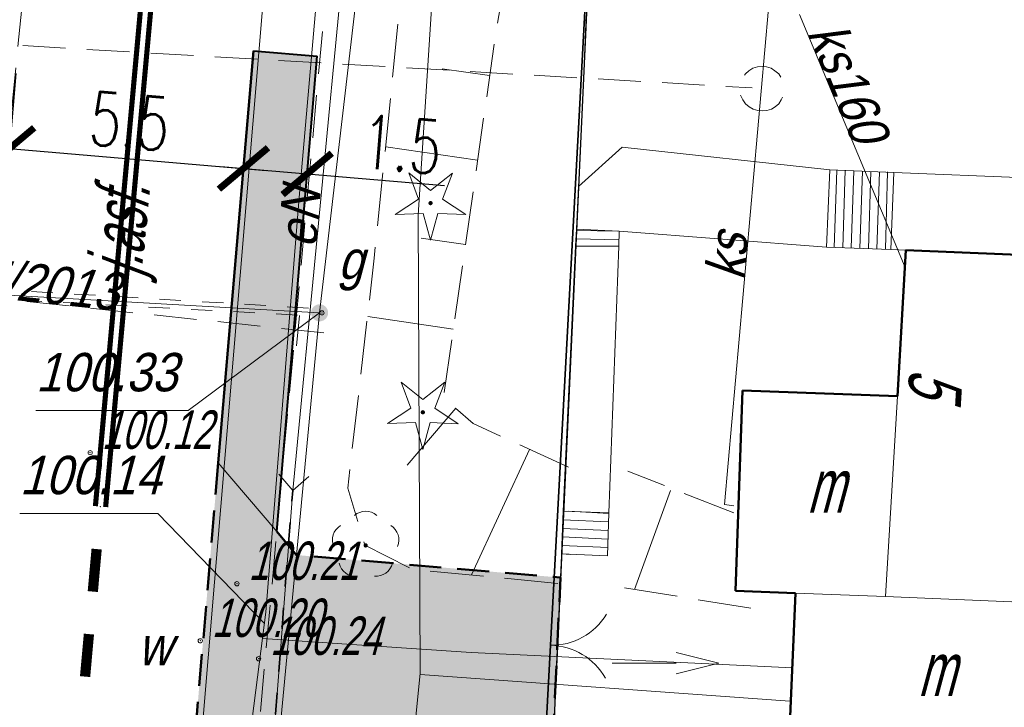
# Model space of a CAD drawing. Extents: x 6530721 to 6531385, y 5978377 to 5979143.
# Tile 108 of 146: x 6530902 to 6530925, y 5978932 to 5978949. Entities that reach past the tile are written whole.
import ezdxf
from ezdxf.enums import TextEntityAlignment as Align

# ---------------------------------------------------------------- set-up
doc = ezdxf.new("R2010")
doc.units = 0
for name, pattern in [('AB_rokocin 2014-08-13 AC2004$0$0.5_0.5', [1, 0.5, -0.5]), ('AB_rokocin 2014-08-13 AC2004$0$1.0_0.5', [1.5, 1, -0.5]), ('AB_rokocin 2014-08-13 AC2004$0$1.5_0.5', [2, 1.5, -0.5]), ('AB_rokocin 2014-08-13 AC2004$0$823-500', [1.75, 1.25, -0.5]), ('AB_rokocin 2014-08-13 AC2004$0$ib05_500', [1, 0.5, -0.5]), ('AB_rokocin 2014-08-13 AC2004$0$l217_500', [2, 1.5, -0.5]), ('AB_rokocin 2014-08-13 AC2004$0$l219_500', [0]), ('AB_rokocin 2014-08-13 AC2004$0$mz1.0_0.5', [1.5, 1, -0.5]), ('DASHED2', [0.375, 0.25, -0.125])]:
    doc.linetypes.add(name, pattern=pattern)
for name, color, linetype, lineweight in [('AB-chodnik obrzeża', 30, 'Continuous', 40), ('AB-krawężnik', 7, 'Continuous', 50), ('AB-krawężnik obniżony', 34, 'DASHED2', 50), ('AB-wymiarowa', 7, 'Continuous', 30), ('AB-wyp.chodnik kostka betonowa', 50, 'Continuous', 15), ('AB-wyp.zjazd kostka betonowa', 191, 'Continuous', 15), ('AB-zjazd krawędzie', 130, 'Continuous', 18), ('AB_rokocin 2014-08-13 AC2004$0$217-Granica konturu klasyfikcyjnego', 7, 'Continuous', 18), ('AB_rokocin 2014-08-13 AC2004$0$219-Linia granicy', 7, 'Continuous', 18), ('AB_rokocin 2014-08-13 AC2004$0$238-Punkt adresowy budynku', 7, 'Continuous', 18), ('AB_rokocin 2014-08-13 AC2004$0$312-Budynek', 7, 'Continuous', 18), ('AB_rokocin 2014-08-13 AC2004$0$320-część budynku wyodrębniona ze względu na liczbę kondygnacji naziemnych (powierzchnia)', 7, 'Continuous', 18), ('AB_rokocin 2014-08-13 AC2004$0$352-schody (powierzchnia)', 7, 'Continuous', 18), ('AB_rokocin 2014-08-13 AC2004$0$432-Jezdnia', 7, 'Continuous', 18), ('AB_rokocin 2014-08-13 AC2004$0$820-Skarpa nieumocniona', 7, 'Continuous', 18), ('AB_rokocin 2014-08-13 AC2004$0$823-Szczyt skarpy nieumocninej', 7, 'Continuous', 18), ('AB_rokocin 2014-08-13 AC2004$0$824-Podnóże skarpy nieumocninej', 7, 'Continuous', 18), ('AB_rokocin 2014-08-13 AC2004$0$905-Brama w ogrodzeniu', 7, 'Continuous', 18), ('AB_rokocin 2014-08-13 AC2004$0$992-Strzałka kierunku wjazdu do podziemia', 7, 'Continuous', 18), ('AB_rokocin 2014-08-13 AC2004$0$996-Tekst dodatkowy mały', 7, 'Continuous', 18), ('AB_rokocin 2014-08-13 AC2004$0$chodnik (powierzchnia)', 7, 'Continuous', 18), ('AB_rokocin 2014-08-13 AC2004$0$drzewo iglaste (punkt)', 7, 'Continuous', 18), ('AB_rokocin 2014-08-13 AC2004$0$drzewo liściaste (punkt)', 7, 'Continuous', 18), ('AB_rokocin 2014-08-13 AC2004$0$jezdnia (powierzchnia)', 7, 'Continuous', 18), ('AB_rokocin 2014-08-13 AC2004$0$krawężnik (linia)', 7, 'Continuous', 18), ('AB_rokocin 2014-08-13 AC2004$0$kółeczka', 1, 'Continuous', 18), ('AB_rokocin 2014-08-13 AC2004$0$ogrodzenie trwałe (linia)', 7, 'Continuous', 18), ('AB_rokocin 2014-08-13 AC2004$0$przepust (linia)', 7, 'Continuous', 18), ('AB_rokocin 2014-08-13 AC2004$0$przepust (linia) - symbol', 7, 'Continuous', 18), ('AB_rokocin 2014-08-13 AC2004$0$przepust (powierzchnia)', 7, 'Continuous', 18), ('AB_rokocin 2014-08-13 AC2004$0$przewód elektroenergetyczny (linia)-SEPOD', 7, 'Continuous', 18), ('AB_rokocin 2014-08-13 AC2004$0$przewód elektroenergetyczny (linia)-SEPOD-Atr1', 7, 'Continuous', 18), ('AB_rokocin 2014-08-13 AC2004$0$przewód gazowy (linia)-SG', 7, 'Continuous', 18), ('AB_rokocin 2014-08-13 AC2004$0$przewód gazowy - projektowany (linia)-SG', 7, 'Continuous', 18), ('AB_rokocin 2014-08-13 AC2004$0$przewód gazowy - projektowany (linia)-SG-Atr1', 7, 'Continuous', 18), ('AB_rokocin 2014-08-13 AC2004$0$przewód kanalizacyjny (linia)-SK', 7, 'Continuous', 18), ('AB_rokocin 2014-08-13 AC2004$0$przewód kanalizacyjny (linia)-SK-Atr1', 7, 'Continuous', 18), ('AB_rokocin 2014-08-13 AC2004$0$przewód kanalizacyjny - projektowany (linia)-SK', 7, 'Continuous', 18), ('AB_rokocin 2014-08-13 AC2004$0$przewód telekomunikacyjny (linia)-STPOD', 7, 'Continuous', 18), ('AB_rokocin 2014-08-13 AC2004$0$przewód wodociągowy (linia)-SW', 7, 'Continuous', 18), ('AB_rokocin 2014-08-13 AC2004$0$wysokosci_asfalt', 7, 'Continuous', 18), ('AB_rokocin 2014-08-13 AC2004$0$zasuwa (punkt)-SG', 7, 'Continuous', 18), ('AB_rokocin 2014-08-13 AC2004$0$zasuwa (punkt)-SG-Atr17', 7, 'Continuous', 18), ('AB_rokocin 2014-08-13 AC2004$0$zasuwa (punkt)-SG-Atr2', 7, 'Continuous', 18), ('AB_rokocin 2014-08-13 AC2004$0$zasuwa (punkt)-SW', 7, 'Continuous', 18), ('AB_rokocin 2014-08-13 AC2004$0$zasuwa (punkt)-SW-Atr17', 7, 'Continuous', 18), ('AB_rokocin 2014-08-13 AC2004$0$zasuwa (punkt)-SW-Atr2', 7, 'Continuous', 18)]:
    doc.layers.add(name, color=color, linetype=linetype, lineweight=lineweight)
for name, color, linetype in [('gaOzPoziome', 7, 'Continuous'), ('zzz.gaHSDlugosc', 7, 'Continuous'), ('zzz.gaHSDodTekst', 7, 'Continuous'), ('zzz.gaHSKilometraz', 7, 'Continuous'), ('zzz.gaHSNazwa', 7, 'Continuous'), ('zzz.gaHSOpis', 7, 'Continuous'), ('zzz.gaHSStan', 7, 'Continuous'), ('zzz.gaHSTrasa', 7, 'Continuous')]:
    doc.layers.add(name, color=color, linetype=linetype)
doc.styles.add('2.5mm', font='simplex.shx', dxfattribs={"width": 0.7, "height": 1.25})
doc.styles.add('AB_rokocin 2014-08-13 AC2004$0$Standard', font='txt')
doc.styles.add('GA4-HS-TEXT', font='arial.ttf', dxfattribs={"width": 0.9})
doc.linetypes.add('AB_rokocin 2014-08-13 AC2004$0$902-500', pattern='A,3.75,0,[1,ksztalty.shx,S=0.5,R=0,X=0,Y=0],3.75', length=7.5)
doc.dimstyles.new('BINIO-25', dxfattribs={"dimscale": 0.5, "dimtxt": 1.25, "dimasz": 2.13, "dimexe": 1.5, "dimexo": 2, "dimgap": 0.5, "dimtad": 1, "dimdec": 1, "dimrnd": 0.0005, "dimzin": 4, "dimdsep": 46, "dimtxsty": '2.5mm', "dimblk": 'ARCHTICK', "dimcen": -5, "dimdle": 1.07, "dimclrd": 256, "dimclre": 256, "dimclrt": 256, "dimaunit": 2, "dimazin": 0, "dimtfac": 1, "dimtdec": 1, "dimtmove": 0, "dimatfit": 3, "dimldrblk": 'NONE', "dimfxl": 1.5, "dimtolj": 1, "dimlwd": -1, "dimlwe": -1, "dimarcsym": 0})

# ---------------------------------------------------------------- blocks, each defined once
blk = doc.blocks.new('_ArchTick')
at = {"color": 0, "linetype": 'ByBlock', "const_width": 0.15}
blk.add_lwpolyline([(-0.5, -0.5), (0.5, 0.5)], dxfattribs=at)
blk = doc.blocks.new('*D124')
at = {"layer": 'AB-wymiarowa'}
for p, q in [((6530901.576, 5978947.25), (6530901.362, 5978944.744)), ((6530907.056, 5978946.782), (6530906.842, 5978944.276)), ((6530900.893, 5978945.536), (6530907.439, 5978944.977))]:
    blk.add_line(p, q, dxfattribs=at)
at = {"layer": 'Defpoints', "color": 0}
for p in [(6530901.661, 5978948.246), (6530907.141, 5978947.778), (6530906.906, 5978945.023)]:
    blk.add_point(p, dxfattribs=at)
at = {"layer": 'AB-wymiarowa', "xscale": 1.065, "yscale": 1.065, "zscale": 1.065}
for p, rotation in [((6530901.426, 5978945.491), 175.11906214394), ((6530906.906, 5978945.023), 355.11906214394)]:
    blk.add_blockref('_ArchTick', p, dxfattribs=dict(at, rotation=rotation))
at = {"layer": 'AB-wymiarowa', "insert": (6530904.24, 5978946.129), "char_height": 1.25, "attachment_point": 5, "rotation": 355.1191, "style": '2.5mm'}
blk.add_mtext('\\A1;5.5', dxfattribs=at)
blk = doc.blocks.new('_None')
blk = doc.blocks.new('*D126')
at = {"layer": 'AB-wymiarowa'}
for p, q in [((6530907.056, 5978946.782), (6530906.842, 5978944.276)), ((6530908.551, 5978946.654), (6530908.337, 5978944.148)), ((6530906.373, 5978945.068), (6530908.4, 5978944.895)), ((6530908.4, 5978944.895), (6530911.62, 5978944.62))]:
    blk.add_line(p, q, dxfattribs=at)
at = {"layer": 'Defpoints', "color": 0}
for p in [(6530907.141, 5978947.778), (6530908.636, 5978947.65), (6530908.4, 5978944.895)]:
    blk.add_point(p, dxfattribs=at)
at = {"layer": 'AB-wymiarowa', "xscale": 1.065, "yscale": 1.065, "zscale": 1.065}
for p, rotation in [((6530906.906, 5978945.023), 175.1190808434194), ((6530908.4, 5978944.895), 355.1190808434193)]:
    blk.add_blockref('_ArchTick', p, dxfattribs=dict(at, rotation=rotation))
at = {"layer": 'AB-wymiarowa', "insert": (6530910.615, 5978945.584), "char_height": 1.25, "attachment_point": 5, "rotation": 355.1191, "style": '2.5mm'}
blk.add_mtext('\\A1;1.5', dxfattribs=at)
blk = doc.blocks.new('gaHSPos')
at = {"color": 0, "linetype": 'Continuous', "lineweight": 0}
blk.add_point((0, 0), dxfattribs=at)
blk = doc.blocks.new('z.ga4.HSL-desc')
at = {"layer": 'zzz.gaHSDlugosc', "style": 'GA4-HS-TEXT', "width": 0.9}
blk.add_attdef('LENGTH', (6.026, 0.4), '', height=1, dxfattribs=at)
at = {"layer": 'zzz.gaHSDodTekst', "style": 'GA4-HS-TEXT', "width": 0.9, "flags": 1}
blk.add_attdef('ADDTEXT', (0, -2.744), '', height=1, dxfattribs=at)
at = {"layer": 'zzz.gaHSKilometraz', "style": 'GA4-HS-TEXT', "width": 0.9, "flags": 1}
blk.add_attdef('POSITION', (0, -5.695), '', height=1, dxfattribs=at)
at = {"layer": 'zzz.gaHSNazwa', "style": 'GA4-HS-TEXT', "width": 0.9}
blk.add_attdef('NAME', (0, 0.4), '', height=1, dxfattribs=at)
at = {"layer": 'zzz.gaHSStan', "style": 'GA4-HS-TEXT', "width": 0.9}
blk.add_attdef('STATE', (0, -1.356), '', height=1, dxfattribs=at)
at = {"layer": 'zzz.gaHSTrasa', "style": 'GA4-HS-TEXT', "width": 0.9, "flags": 1}
blk.add_attdef('ROUTE', (0, -4.27), '', height=1, dxfattribs=at)
blk = doc.blocks.new('AB_rokocin 2014-08-13 AC2004$0$WSP')
at = {"layer": 'AB_rokocin 2014-08-13 AC2004$0$kółeczka', "color": 0, "linetype": 'Continuous'}
blk.add_circle((0, 0), 0.1, dxfattribs=at)
blk = doc.blocks.new('AB_rokocin 2014-08-13 AC2004$0$US25')
at = {"linetype": 'Continuous', "lineweight": 0}
h = blk.add_hatch(color=0, dxfattribs=at)
edge = h.paths.add_edge_path()
edge.add_arc((0, 0), 0.2, 0, 360)
blk = doc.blocks.new('AB_rokocin 2014-08-13 AC2004$0$OP021')
at = {"linetype": 'Continuous', "lineweight": 13}
h = blk.add_hatch(color=0, dxfattribs=at)
edge = h.paths.add_edge_path()
edge.add_arc((0, 0), 0.05, 0, 360)
at = {"color": 0, "linetype": 'Continuous', "lineweight": 13}
for centre, start, end in [((0, 0.4), 49.272, 130.728), ((-0.38, 0.124), 121.308, 202.548), ((0.38, 0.124), 337.452, 58.692), ((-0.235, -0.324), 193.221, 274.871), ((0.235, -0.324), 265.129, 346.779)]:
    blk.add_arc(centre, 0.4, start, end, dxfattribs=at)
blk = doc.blocks.new('AB_rokocin 2014-08-13 AC2004$0$OP011')
at = {"linetype": 'Continuous', "lineweight": 13}
h = blk.add_hatch(color=0, dxfattribs=at)
edge = h.paths.add_edge_path()
edge.add_arc((0, 0), 0.05, 0, 360)
at = {"color": 0, "linetype": 'Continuous', "lineweight": 13}
for p, q in [((-0.283, 0.093), (-0.512, 0.706)), ((-0.512, 0.706), (0, 0.299)), ((0, 0.299), (0.512, 0.706)), ((0.512, 0.706), (0.283, 0.093)), ((-0.828, -0.268), (-0.283, 0.093)), ((0.283, 0.093), (0.828, -0.268)), ((-0.175, -0.24), (-0.828, -0.268)), ((0, -0.87), (-0.175, -0.24)), ((0.175, -0.24), (0, -0.87)), ((0.828, -0.268), (0.175, -0.24))]:
    blk.add_line(p, q, dxfattribs=at)
blk = doc.blocks.new('AB_rokocin 2014-08-13 AC2004$0$905')
at = {"color": 0, "linetype": 'Continuous', "lineweight": 0}
for centre, start, end in [((-1.5, 0), 0, 60), ((1.5, 0), 120, 180)]:
    blk.add_arc(centre, 1.5, start, end, dxfattribs=at)
blk = doc.blocks.new('AB_rokocin 2014-08-13 AC2004$0$993')
at = {"color": 0, "linetype": 'Continuous', "lineweight": 0}
for p, q in [((1.5, 0.25), (2.5, 0)), ((0, 0), (1.5, 0)), ((2.5, 0), (1.5, -0.25))]:
    blk.add_line(p, q, dxfattribs=at)
blk = doc.blocks.new('AB_rokocin 2014-08-13 AC2004$0$IB05')
at = {"color": 0, "linetype": 'Continuous', "lineweight": 13}
for q in [(0.354, 0.354), (0.354, -0.354)]:
    blk.add_line((0, 0), q, dxfattribs=at)
blk = doc.blocks.new('AB_rokocin 2014-08-13 AC2004')
at = {"layer": 'AB_rokocin 2014-08-13 AC2004$0$217-Granica konturu klasyfikcyjnego', "color": 3, "linetype": 'AB_rokocin 2014-08-13 AC2004$0$l217_500', "lineweight": 18, "flags": 128}
for points in [[(6530914.32, 5978935.12), (6530915.17, 5978953.61)], [(6530914.02, 5978928.58), (6530914.32, 5978935.12)]]:
    blk.add_lwpolyline(points, dxfattribs=at)
at = {"layer": 'AB_rokocin 2014-08-13 AC2004$0$219-Linia granicy', "color": 92, "linetype": 'AB_rokocin 2014-08-13 AC2004$0$l219_500', "lineweight": 30, "flags": 128}
blk.add_lwpolyline([(6530915.17, 5978953.61), (6530914.02, 5978928.58)], dxfattribs=at)
at = {"layer": 'AB_rokocin 2014-08-13 AC2004$0$312-Budynek', "color": 250, "linetype": 'Continuous', "lineweight": 50, "flags": 128}
for points in [[(6530922.23, 5978939.69), (6530922.43, 5978943.11)], [(6530922.43, 5978943.11), (6530931.11, 5978942.75)], [(6530918.44, 5978935.13), (6530918.6, 5978939.82)], [(6530918.6, 5978939.82), (6530922.23, 5978939.69)], [(6530919.84, 5978935.07), (6530918.44, 5978935.13)], [(6530919.69, 5978931.46), (6530919.84, 5978935.07)]]:
    blk.add_lwpolyline(points, dxfattribs=at)
at = {"layer": 'AB_rokocin 2014-08-13 AC2004$0$320-część budynku wyodrębniona ze względu na liczbę kondygnacji naziemnych (powierzchnia)', "color": 7, "linetype": 'Continuous', "lineweight": 18, "flags": 128}
for points in [[(6530922.23, 5978939.69), (6530921.95, 5978934.99), (6530919.84, 5978935.07), (6530918.44, 5978935.13), (6530918.6, 5978939.82)], [(6530921.95, 5978934.99), (6530926.76, 5978934.79), (6530926.61, 5978931.18), (6530919.69, 5978931.46), (6530919.84, 5978935.07)]]:
    blk.add_lwpolyline(points, close=True, dxfattribs=at)
at = {"layer": 'AB_rokocin 2014-08-13 AC2004$0$352-schody (powierzchnia)', "color": 252, "linetype": 'Continuous', "lineweight": 18}
for p, q in [((6530915.78, 5978945.52), (6530914.76, 5978944.6)), ((6530920.65, 5978944.99), (6530915.78, 5978945.52)), ((6530920.65, 5978944.99), (6530920.57, 5978943.18)), ((6530920.57, 5978943.18), (6530920.65, 5978944.99)), ((6530922.15, 5978944.93), (6530920.65, 5978944.99)), ((6530920.75, 5978943.17), (6530920.81, 5978944.98)), ((6530920.95, 5978943.16), (6530921.01, 5978944.98)), ((6530921.15, 5978943.16), (6530921.21, 5978944.97)), ((6530921.35, 5978943.15), (6530921.41, 5978944.96)), ((6530921.55, 5978943.14), (6530921.61, 5978944.95)), ((6530921.75, 5978943.13), (6530921.81, 5978944.94)), ((6530921.95, 5978943.13), (6530922, 5978944.94)), ((6530922.15, 5978944.93), (6530922.08, 5978943.12)), ((6530922.08, 5978943.12), (6530922.15, 5978944.93)), ((6530926.47, 5978944.75), (6530922.15, 5978944.93)), ((6530914.76, 5978944.6), (6530914.71, 5978943.6)), ((6530914.69, 5978943.2), (6530914.71, 5978943.6)), ((6530914.71, 5978943.6), (6530915.71, 5978943.55)), ((6530914.71, 5978943.6), (6530915.71, 5978943.55)), ((6530914.71, 5978943.57), (6530915.67, 5978943.55)), ((6530915.71, 5978943.55), (6530915.7, 5978943.2)), ((6530915.71, 5978943.55), (6530920.57, 5978943.18)), ((6530914.4, 5978936.99), (6530914.69, 5978943.2)), ((6530915.7, 5978943.2), (6530914.69, 5978943.2)), ((6530914.69, 5978943.2), (6530915.7, 5978943.2)), ((6530914.7, 5978943.37), (6530915.7, 5978943.35)), ((6530915.7, 5978943.2), (6530915.47, 5978936.95)), ((6530920.57, 5978943.18), (6530922.08, 5978943.12)), ((6530922.08, 5978943.12), (6530926.39, 5978942.94)), ((6530914.36, 5978935.99), (6530914.4, 5978936.99)), ((6530915.47, 5978936.95), (6530914.4, 5978936.99)), ((6530914.4, 5978936.99), (6530915.47, 5978936.95)), ((6530914.53, 5978936.99), (6530915.47, 5978936.94)), ((6530915.47, 5978936.95), (6530915.44, 5978935.95)), ((6530914.39, 5978936.79), (6530915.46, 5978936.74)), ((6530914.38, 5978936.59), (6530915.46, 5978936.54)), ((6530914.38, 5978936.39), (6530915.45, 5978936.34)), ((6530914.37, 5978936.19), (6530915.45, 5978936.14)), ((6530915.44, 5978935.95), (6530914.36, 5978935.99)), ((6530914.36, 5978935.99), (6530914.58, 5978935.98))]:
    blk.add_line(p, q, dxfattribs=at)
at = {"layer": 'AB_rokocin 2014-08-13 AC2004$0$820-Skarpa nieumocniona', "color": 252, "linetype": 'Continuous', "lineweight": 18}
for p, q in [((6530912.67, 5978947.2), (6530911.56, 5978947.36)), ((6530912.39, 5978945.22), (6530910.24, 5978945.53)), ((6530912.11, 5978943.24), (6530911.07, 5978943.39)), ((6530911.82, 5978941.26), (6530909.82, 5978941.55)), ((6530911.88, 5978939.41), (6530910.74, 5978938.07)), ((6530913.61, 5978938.44), (6530912.25, 5978935.5)), ((6530916.91, 5978937.48), (6530916.07, 5978935.16))]:
    blk.add_line(p, q, dxfattribs=at)
at = {"layer": 'AB_rokocin 2014-08-13 AC2004$0$823-Szczyt skarpy nieumocninej', "color": 252, "linetype": 'AB_rokocin 2014-08-13 AC2004$0$823-500', "lineweight": 18, "flags": 128}
for points in [[(6530914.52, 5978938.02), (6530912.29, 5978939.05), (6530911.59, 5978939.65), (6530912.07, 5978942.97), (6530912.82, 5978948.19), (6530913.61, 5978952.9), (6530914.05, 5978956.37), (6530914.18, 5978958.54)], [(6530918.4, 5978936.95), (6530915.91, 5978937.93)]]:
    blk.add_lwpolyline(points, dxfattribs=at)
at = {"layer": 'AB_rokocin 2014-08-13 AC2004$0$824-Podnóże skarpy nieumocninej', "color": 252, "linetype": 'AB_rokocin 2014-08-13 AC2004$0$823-500', "lineweight": 18, "flags": 128}
for points in [[(6530914.27, 5978935.3), (6530910.87, 5978935.63), (6530909.75, 5978936.2), (6530909.35, 5978937.53), (6530909.97, 5978942.92), (6530911.05, 5978953.55), (6530911.7, 5978957.51), (6530913.07, 5978958.34), (6530914.18, 5978958.54)], [(6530918.8, 5978934.72), (6530915.69, 5978935.22)]]:
    blk.add_lwpolyline(points, dxfattribs=at)
at = {"layer": 'AB_rokocin 2014-08-13 AC2004$0$chodnik (powierzchnia)', "color": 252, "linetype": 'AB_rokocin 2014-08-13 AC2004$0$mz1.0_0.5', "lineweight": 18, "flags": 128}
blk.add_lwpolyline([(6530905.94, 5978917.36), (6530909.17, 5978952.76)], dxfattribs=at)
at = {"layer": 'AB_rokocin 2014-08-13 AC2004$0$jezdnia (powierzchnia)', "color": 252, "linetype": 'AB_rokocin 2014-08-13 AC2004$0$1.5_0.5', "lineweight": 18, "flags": 128}
blk.add_lwpolyline([(6530919.773, 5979130.456), (6530918.98, 5979120.13), (6530917.59, 5979100.13), (6530915.91, 5979079.88), (6530911.61, 5979038.45), (6530902.23, 5978953.96), (6530900.66, 5978938.24)], dxfattribs=at)
at = {"layer": 'AB_rokocin 2014-08-13 AC2004$0$krawężnik (linia)', "color": 252, "linetype": 'Continuous', "lineweight": 18, "flags": 128}
blk.add_lwpolyline([(6530904.673, 5978908.37), (6530904.73, 5978917.41), (6530907.73, 5978953.25), (6530911.65, 5978988.64), (6530917.66, 5979043.57), (6530921.41, 5979078.89), (6530923.24, 5979099.89), (6530924.59, 5979119.74)], dxfattribs=at)
at = {"layer": 'AB_rokocin 2014-08-13 AC2004$0$kółeczka', "color": 7, "linetype": 'ByBlock'}
for p in [(6530908.747, 5978941.639, 100.331), (6530908.747, 5978941.639, 100.331), (6530908.747, 5978941.639, 100.331), (6530903.314, 5978938.363, 100.119), (6530903.314, 5978938.363, 100.119), (6530903.314, 5978938.363, 100.119), (6530906.753, 5978935.292, 100.206), (6530906.753, 5978935.292, 100.206), (6530906.753, 5978935.292, 100.206), (6530905.894, 5978933.955, 100.2), (6530905.894, 5978933.955, 100.2), (6530905.894, 5978933.955, 100.2), (6530907.26, 5978933.535, 100.24), (6530907.26, 5978933.535, 100.24), (6530907.26, 5978933.535, 100.24)]:
    blk.add_point(p, dxfattribs=at)
at = {"layer": 'AB_rokocin 2014-08-13 AC2004$0$kółeczka', "color": 1, "linetype": 'ByBlock'}
for p in [(6530908.747, 5978941.639, 100.331), (6530903.314, 5978938.363, 100.119), (6530906.753, 5978935.292, 100.206), (6530905.894, 5978933.955, 100.2), (6530907.26, 5978933.535, 100.24)]:
    blk.add_point(p, dxfattribs=at)
at = {"layer": 'AB_rokocin 2014-08-13 AC2004$0$ogrodzenie trwałe (linia)', "color": 252, "linetype": 'AB_rokocin 2014-08-13 AC2004$0$902-500', "lineweight": 35, "flags": 128}
blk.add_lwpolyline([(6530913.82, 5978928.63), (6530914.1, 5978933.85), (6530915.17, 5978953.61)], dxfattribs=at)
at = {"layer": 'AB_rokocin 2014-08-13 AC2004$0$przepust (linia)', "color": 7, "linetype": 'AB_rokocin 2014-08-13 AC2004$0$ib05_500', "lineweight": 35, "flags": 128}
blk.add_lwpolyline([(6530907.35, 5978928.25), (6530908.06, 5978937.48)], dxfattribs=at)
at = {"layer": 'AB_rokocin 2014-08-13 AC2004$0$przepust (powierzchnia)', "color": 7, "linetype": 'AB_rokocin 2014-08-13 AC2004$0$0.5_0.5', "lineweight": 18, "flags": 128}
blk.add_lwpolyline([(6530897.95, 5978942.38), (6530908.44, 5978941.75), (6530908.48, 5978941.57), (6530897.89, 5978942.14)], dxfattribs=at)
at = {"layer": 'AB_rokocin 2014-08-13 AC2004$0$przewód elektroenergetyczny (linia)-SEPOD', "color": 1, "linetype": 'Continuous', "lineweight": 18, "flags": 128}
blk.add_lwpolyline([(6530912.87, 5978915.89), (6530912.2, 5978915.96), (6530907.23, 5978916.28), (6530906.55, 5978916.29), (6530907.35, 5978928.25), (6530908.06, 5978937.48), (6530909.27, 5978950.01), (6530909.93, 5978954.19), (6530913.79, 5978953.98), (6530914.57, 5978953.88)], dxfattribs=at)
at = {"layer": 'AB_rokocin 2014-08-13 AC2004$0$przewód gazowy (linia)-SG', "color": 40, "linetype": 'Continuous', "lineweight": 18, "flags": 128}
for points in [[(6530920.17, 5979048.22), (6530919.83, 5979044.79), (6530919.75, 5979043.69), (6530917.87, 5979021.74), (6530915.7, 5979005.28), (6530915.96, 5978998.83), (6530914.54, 5978995.02), (6530911.45, 5978967.41), (6530911.13, 5978962.57), (6530908.69, 5978941.64), (6530906.49, 5978918.51)], [(6530908.69, 5978941.64), (6530897.27, 5978942.29), (6530889.75, 5978936.97), (6530867.5, 5978941.29), (6530854.81, 5978943.67), (6530833.5, 5978947.84), (6530817.69, 5978950.87), (6530815.48, 5978944.28), (6530799.21, 5978947.35), (6530788.64, 5978949.6), (6530780.75, 5978951.24)]]:
    blk.add_lwpolyline(points, dxfattribs=at)
at = {"layer": 'AB_rokocin 2014-08-13 AC2004$0$przewód gazowy - projektowany (linia)-SG', "color": 52, "linetype": 'AB_rokocin 2014-08-13 AC2004$0$1.0_0.5', "lineweight": 18, "flags": 128}
for points in [[(6530908.79, 5978941.17), (6530896.87, 5978942.43), (6530890.36, 5978937.18), (6530817.89, 5978951.42), (6530815.19, 5978943.35), (6530809.41, 5978944.59), (6530809.62, 5978945.56), (6530780.95, 5978951.48)], [(6530908.22, 5978941.58), (6530908.15, 5978940.87)]]:
    blk.add_lwpolyline(points, dxfattribs=at)
at = {"layer": 'AB_rokocin 2014-08-13 AC2004$0$przewód kanalizacyjny (linia)-SK', "color": 34, "linetype": 'Continuous', "lineweight": 18, "flags": 128}
for points in [[(6530919.21, 5978948.77), (6530918.18, 5978937.15), (6530918.4, 5978937.12)], [(6530922.41, 5978942.7), (6530919.94, 5978948.63)]]:
    blk.add_lwpolyline(points, dxfattribs=at)
at = {"layer": 'AB_rokocin 2014-08-13 AC2004$0$przewód kanalizacyjny - projektowany (linia)-SK', "color": 32, "linetype": 'AB_rokocin 2014-08-13 AC2004$0$1.0_0.5', "lineweight": 18, "flags": 128}
blk.add_lwpolyline([(6530901.74, 5978947.9), (6530918.83, 5978946.91)], dxfattribs=at)
blk.add_lwpolyline([(6530919.37, 5978946.47), (6530919.28, 5978946.41), (6530919.17, 5978946.38), (6530919.06, 5978946.37), (6530918.96, 5978946.38), (6530918.85, 5978946.41), (6530918.76, 5978946.47), (6530918.67, 5978946.54), (6530918.61, 5978946.63), (6530918.56, 5978946.72), (6530918.54, 5978946.83), (6530918.54, 5978946.94), (6530918.56, 5978947.05), (6530918.61, 5978947.15), (6530918.67, 5978947.24), (6530918.75, 5978947.31), (6530918.84, 5978947.37), (6530918.95, 5978947.4), (6530919.06, 5978947.41), (6530919.16, 5978947.4), (6530919.27, 5978947.37), (6530919.36, 5978947.31), (6530919.45, 5978947.24), (6530919.51, 5978947.15), (6530919.56, 5978947.06), (6530919.58, 5978946.95), (6530919.58, 5978946.84), (6530919.56, 5978946.73), (6530919.51, 5978946.63), (6530919.45, 5978946.54)], close=True, dxfattribs=at)
at = {"layer": 'AB_rokocin 2014-08-13 AC2004$0$przewód telekomunikacyjny (linia)-STPOD', "color": 30, "linetype": 'Continuous', "lineweight": 18, "flags": 128}
for points in [[(6530896.33, 5978905.93), (6530899.87, 5978905.75), (6530908.97, 5978905.48), (6530908.31, 5978909.43), (6530909.4, 5978921.32), (6530910.34, 5978926.05), (6530911.05, 5978933.2), (6530911, 5978943.93), (6530911.53, 5978952.16), (6530912.13, 5978956.74)], [(6530919.71, 5978932.54), (6530911.05, 5978933.17)]]:
    blk.add_lwpolyline(points, dxfattribs=at)
at = {"layer": 'AB_rokocin 2014-08-13 AC2004$0$przewód wodociągowy (linia)-SW', "color": 5, "linetype": 'Continuous', "lineweight": 18, "flags": 128}
for points in [[(6530980.16, 5978869.93), (6530969.56, 5978870.14), (6530956.77, 5978870.04), (6530945.47, 5978870.03), (6530931.8, 5978869.71), (6530922.78, 5978869.34), (6530921.28, 5978869.83), (6530916.67, 5978878.71), (6530914.68, 5978882.48), (6530909.61, 5978892.25), (6530907.77, 5978895.15), (6530904.95, 5978900.23), (6530905.29, 5978910.36), (6530905.41, 5978920.35), (6530906.36, 5978926.28), (6530907.43, 5978934.63), (6530908.21, 5978944.34), (6530909.2, 5978955.67), (6530910.66, 5978966.22)], [(6530907.35, 5978934.01), (6530912.24, 5978933.68), (6530919.77, 5978933.32)]]:
    blk.add_lwpolyline(points, dxfattribs=at)
at = {"layer": 'AB_rokocin 2014-08-13 AC2004$0$zasuwa (punkt)-SG-Atr2', "color": 40, "linetype": 'ByBlock', "flags": 128}
blk.add_lwpolyline([(6530908.69, 5978941.64), (6530905.61, 5978939.35), (6530902.042, 5978939.35)], dxfattribs=at)
at = {"layer": 'AB_rokocin 2014-08-13 AC2004$0$zasuwa (punkt)-SW-Atr2', "color": 5, "linetype": 'ByBlock', "flags": 128}
blk.add_lwpolyline([(6530907.4, 5978934.36), (6530904.9, 5978936.94), (6530901.664, 5978936.94)], dxfattribs=at)
at = {"layer": 'AB_rokocin 2014-08-13 AC2004$0$905-Brama w ogrodzeniu', "color": 252, "linetype": 'Continuous', "lineweight": 35, "rotation": 269.1249999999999}
blk.add_blockref('AB_rokocin 2014-08-13 AC2004$0$905', (6530914.1, 5978933.85), dxfattribs=at)
at = {"layer": 'AB_rokocin 2014-08-13 AC2004$0$992-Strzałka kierunku wjazdu do podziemia', "color": 7, "linetype": 'Continuous', "lineweight": 13}
blk.add_blockref('AB_rokocin 2014-08-13 AC2004$0$993', (6530915.55, 5978933.43), dxfattribs=at)
at = {"layer": 'AB_rokocin 2014-08-13 AC2004$0$drzewo iglaste (punkt)', "color": 94, "linetype": 'Continuous', "lineweight": 13, "rotation": 359.9060000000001}
for p in [(6530911.29, 5978944.21), (6530911.11, 5978939.31)]:
    blk.add_blockref('AB_rokocin 2014-08-13 AC2004$0$OP011', p, dxfattribs=at)
at = {"layer": 'AB_rokocin 2014-08-13 AC2004$0$drzewo liściaste (punkt)', "color": 94, "linetype": 'Continuous', "lineweight": 13, "rotation": 0.197}
blk.add_blockref('AB_rokocin 2014-08-13 AC2004$0$OP021', (6530909.77, 5978936.19), dxfattribs=at)
at = {"layer": 'AB_rokocin 2014-08-13 AC2004$0$kółeczka', "color": 252, "linetype": 'Continuous', "xscale": 0.5, "yscale": 0.5, "zscale": 0.5}
for p in [(6530908.747, 5978941.639), (6530903.314, 5978938.363), (6530906.753, 5978935.292), (6530905.894, 5978933.955), (6530907.26, 5978933.535)]:
    blk.add_blockref('AB_rokocin 2014-08-13 AC2004$0$WSP', p, dxfattribs=at)
at = {"layer": 'AB_rokocin 2014-08-13 AC2004$0$przepust (linia) - symbol', "color": 7, "linetype": 'Continuous', "lineweight": 35, "rotation": 85.60100000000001}
blk.add_blockref('AB_rokocin 2014-08-13 AC2004$0$IB05', (6530908.06, 5978937.48), dxfattribs=at)
at = {"layer": 'AB_rokocin 2014-08-13 AC2004$0$zasuwa (punkt)-SG', "color": 7, "linetype": 'Continuous', "lineweight": 13}
blk.add_blockref('AB_rokocin 2014-08-13 AC2004$0$US25', (6530908.69, 5978941.64), dxfattribs=at)
at = {"layer": 'AB_rokocin 2014-08-13 AC2004$0$zasuwa (punkt)-SW', "color": 7, "linetype": 'Continuous', "lineweight": 13, "rotation": 359.923}
blk.add_blockref('AB_rokocin 2014-08-13 AC2004$0$US25', (6530907.4, 5978934.36), dxfattribs=at)
at = {"layer": 'AB_rokocin 2014-08-13 AC2004$0$238-Punkt adresowy budynku', "color": 7, "linetype": 'Continuous', "lineweight": 20, "style": 'AB_rokocin 2014-08-13 AC2004$0$Standard', "oblique": 15, "width": 0.656}
blk.add_text('5', height=1.25, rotation=266.654, dxfattribs=at).set_placement((6530922.5, 5978940.04), align=Align.CENTER)
at = {"layer": 'AB_rokocin 2014-08-13 AC2004$0$432-Jezdnia', "color": 7, "linetype": 'Continuous', "lineweight": 20, "style": 'AB_rokocin 2014-08-13 AC2004$0$Standard', "oblique": 15, "width": 0.6}
blk.add_text('j.asf.', height=1.25, rotation=84.251, dxfattribs=at).set_placement((6530904.51, 5978942.48))
at = {"layer": 'AB_rokocin 2014-08-13 AC2004$0$996-Tekst dodatkowy mały', "color": 7, "linetype": 'Continuous', "lineweight": 20, "style": 'AB_rokocin 2014-08-13 AC2004$0$Standard', "oblique": 15, "width": 0.624}
for p in [(6530920.11, 5978936.96), (6530922.71, 5978932.66)]:
    blk.add_text('m', height=1.25, dxfattribs=at).set_placement(p)
at = {"layer": 'AB_rokocin 2014-08-13 AC2004$0$przewód elektroenergetyczny (linia)-SEPOD-Atr1', "color": 1, "linetype": 'ByBlock', "lineweight": 20, "style": 'AB_rokocin 2014-08-13 AC2004$0$Standard', "oblique": 15, "width": 0.9}
blk.add_text('eN', height=0.9, rotation=85.601, dxfattribs=at).set_placement((6530908.61, 5978943.14))
at = {"layer": 'AB_rokocin 2014-08-13 AC2004$0$przewód gazowy - projektowany (linia)-SG-Atr1', "color": 40, "linetype": 'ByBlock', "lineweight": 20, "style": 'AB_rokocin 2014-08-13 AC2004$0$Standard', "oblique": 15, "width": 0.9}
blk.add_text('g-197/2013', height=0.9, rotation=353.966, dxfattribs=at).set_placement((6530898.5, 5978942.26))
at = {"layer": 'AB_rokocin 2014-08-13 AC2004$0$przewód kanalizacyjny (linia)-SK-Atr1', "color": 34, "linetype": 'ByBlock', "lineweight": 20, "style": 'AB_rokocin 2014-08-13 AC2004$0$Standard', "oblique": 15, "width": 0.9}
for s, rotation, p in [('ks160', 292.218, (6530920.12, 5978948.21)), ('ks', 85.486, (6530918.64, 5978942.39))]:
    blk.add_text(s, height=0.9, rotation=rotation, dxfattribs=at).set_placement(p)
at = {"layer": 'AB_rokocin 2014-08-13 AC2004$0$wysokosci_asfalt', "color": 252, "linetype": 'ByBlock', "lineweight": 20, "style": 'AB_rokocin 2014-08-13 AC2004$0$Standard', "oblique": 15, "width": 0.7}
for s, p in [('100.12', (6530903.584, 5978938.453)), ('100.21', (6530907.023, 5978935.382)), ('100.20', (6530906.164, 5978934.045)), ('100.24', (6530907.53, 5978933.625))]:
    blk.add_text(s, height=0.9, dxfattribs=at).set_placement(p)
at = {"layer": 'AB_rokocin 2014-08-13 AC2004$0$zasuwa (punkt)-SG-Atr17', "color": 7, "linetype": 'ByBlock', "lineweight": 20, "style": 'AB_rokocin 2014-08-13 AC2004$0$Standard', "oblique": 15, "width": 0.9}
blk.add_text('g', height=0.9, dxfattribs=at).set_placement((6530909.12, 5978942.43))
at = {"layer": 'AB_rokocin 2014-08-13 AC2004$0$zasuwa (punkt)-SG-Atr2', "color": 40, "linetype": 'ByBlock', "lineweight": 20, "style": 'AB_rokocin 2014-08-13 AC2004$0$Standard', "oblique": 15, "width": 0.9}
blk.add_text('100.33', height=0.9, dxfattribs=at).set_placement((6530902.042, 5978939.8))
at = {"layer": 'AB_rokocin 2014-08-13 AC2004$0$zasuwa (punkt)-SW-Atr17', "color": 7, "linetype": 'ByBlock', "lineweight": 20, "style": 'AB_rokocin 2014-08-13 AC2004$0$Standard', "oblique": 15, "width": 0.9}
blk.add_text('w', height=0.9, dxfattribs=at).set_placement((6530904.43, 5978933.38))
at = {"layer": 'AB_rokocin 2014-08-13 AC2004$0$zasuwa (punkt)-SW-Atr2', "color": 5, "linetype": 'ByBlock', "lineweight": 20, "style": 'AB_rokocin 2014-08-13 AC2004$0$Standard', "oblique": 15, "width": 0.9}
blk.add_text('100.14', height=0.9, dxfattribs=at).set_placement((6530901.664, 5978937.39))

msp = doc.modelspace()

# ---------------------------------------------------------------- hatches: boundary and pattern name
at = {"layer": 'AB-wyp.chodnik kostka betonowa'}
msp.add_hatch(color=256, dxfattribs=at).paths.add_polyline_path([(6530908.636, 5978947.65), (6530907.141, 5978947.778), (6530906.317, 5978938.129), (6530907.685, 5978936.514)])
at = {"layer": 'AB-wyp.zjazd kostka betonowa'}
msp.add_hatch(color=256, dxfattribs=at).paths.add_polyline_path([(6530914.335, 5978935.437), (6530908.15, 5978935.965), (6530906.317, 5978938.129), (6530905.637, 5978930.158), (6530907.799, 5978931.981), (6530914.151, 5978931.438)])

# ---------------------------------------------------------------- next in the draw order: block references
at = {"layer": 'AB-wymiarowa'}
msp.add_blockref('AB_rokocin 2014-08-13 AC2004', (0, 0), dxfattribs=at)

# ---------------------------------------------------------------- next in the draw order: linework, layer by layer
at = {"layer": 'AB-chodnik obrzeża'}
msp.add_line((6530907.141, 5978947.778), (6530908.636, 5978947.65), dxfattribs=at)
msp.add_lwpolyline([(6530907.685, 5978936.514), (6530908.636, 5978947.65)], dxfattribs=at)
at = {"layer": 'AB-krawężnik', "flags": 128}
msp.add_lwpolyline([(6530906.317, 5978938.129), (6530907.141, 5978947.778)], dxfattribs=at)
at = {"layer": 'AB-krawężnik obniżony', "ltscale": 3}
msp.add_line((6530906.317, 5978938.129), (6530905.637, 5978930.158), dxfattribs=at)
at = {"layer": 'AB-krawężnik obniżony', "ltscale": 3, "flags": 128}
msp.add_lwpolyline([(6530907.685, 5978936.514), (6530908.15, 5978935.965), (6530914.335, 5978935.437), (6530914.151, 5978931.438), (6530907.799, 5978931.981), (6530907.259, 5978931.525)], dxfattribs=at)
at = {"layer": 'AB-zjazd krawędzie', "ltscale": 3, "flags": 128}
msp.add_lwpolyline([(6530906.317, 5978938.129), (6530907.685, 5978936.514)], dxfattribs=at)
at = {"layer": 'gaOzPoziome', "color": 7, "flags": 128}
for points, const_width in [([(6530903.437, 5978937.111), (6530905.245, 5978957.029)], 0.12), ([(6530903.676, 5978937.09), (6530905.484, 5978957.008)], 0.12), ([(6530903.376, 5978935.109), (6530903.466, 5978936.105)], 0.24), ([(6530903.195, 5978933.117), (6530903.285, 5978934.113)], 0.24)]:
    msp.add_lwpolyline(points, dxfattribs=dict(at, const_width=const_width))

# ---------------------------------------------------------------- next in the draw order: block references
at = {"layer": 'gaOzPoziome', "color": 7, "lineweight": 0, "rotation": 359.6934434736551}
msp.add_blockref('gaHSPos', (6530903.556, 5978937.101), dxfattribs=at)
at = {"layer": 'gaOzPoziome', "color": 7, "lineweight": 0}
msp.add_blockref('gaHSPos', (6530903.556, 5978937.1), dxfattribs=at)
at = {"layer": 'zzz.gaHSOpis', "rotation": 265.7697487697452}
msp.add_blockref('z.ga4.HSL-desc', (6530903.748, 5978931.483), dxfattribs=at).add_auto_attribs({'NAME': 'P-1e L=10'})

# ---------------------------------------------------------------- next in the draw order: dimensions: what is measured, and where the dimension line sits
at = {"layer": 'AB-wymiarowa'}
for p1, p2, picture, middle in [((6530901.661, 5978948.246), (6530907.141, 5978947.778), '*D124', (6530904.24, 5978946.129)), ((6530907.141, 5978947.778), (6530908.636, 5978947.65), '*D126', (6530910.615, 5978945.584))]:
    dim = msp.add_aligned_dim(p1=p1, p2=p2, distance=-2.765, dimstyle='BINIO-25', dxfattribs=at)
    dim.commit()
    dim.dimension.update_dxf_attribs({"geometry": picture, "text_midpoint": middle})

doc.saveas('drawing.dxf')
